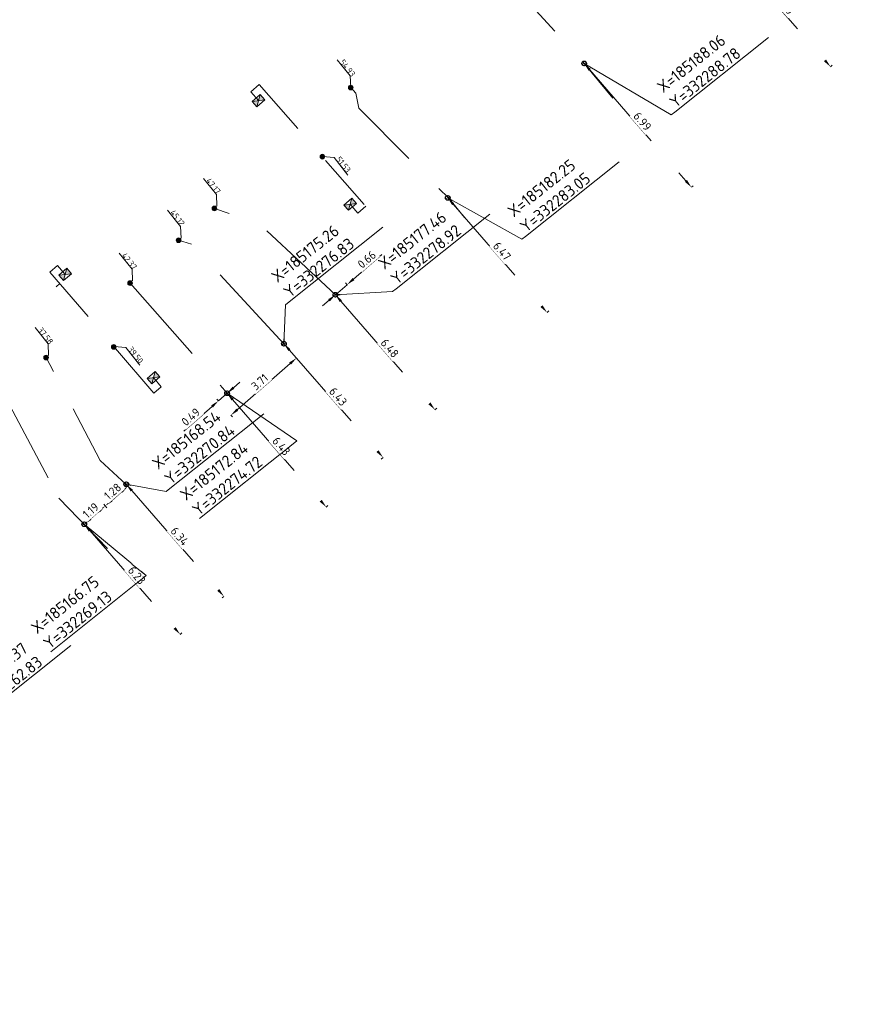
# Model space of a CAD drawing. Header units: inches. Extents: x 0 to 191500, y 0 to 342750.
# Tile 161 of 256: x 185164 to 185199, y 332249 to 332291. Entities that reach past the tile are written whole.
import ezdxf
from ezdxf import colors
from ezdxf.entities.mleader import LeaderData, LeaderLine
from ezdxf.math import Vec2, Vec3

# ---------------------------------------------------------------- set-up
doc = ezdxf.new("R2010")
doc.units = ezdxf.units.IN
doc.header["$MEASUREMENT"] = 0
doc.linetypes.add('RI-GWA_HUISAANSLUITING', pattern=[23, 4, -1.8, 2.6, -1.8, 4.6, -1.8, 4.6, -1.8])
doc.linetypes.add('RI-HWA_KOLKAANSLUITING', pattern=[4.3, 2.5, -1.8])
doc.layers.get('0').update_dxf_attribs({"lineweight": 20})
doc.layers.get('DefPoints').update_dxf_attribs({"lineweight": 20})
for name, color, linetype, lineweight in [('ECW', 150, 'Continuous', 20), ('N-WE-RI-GWA-MAATVOERING-T25', 30, 'RI-GWA_HUISAANSLUITING', 20), ('N-WE-RI-GWA_HUISAANSLUITING_PVC_160-G', 30, 'RI-GWA_HUISAANSLUITING', 20), ('N-WE-RI-GWA_RIOOLPUT_ONTSTOPPINGSPUT-G', 30, 'Continuous', 20), ('N-WE-RI-HWA-MAATVOERING-T25', 151, 'Continuous', 20), ('N-WE-RI-HWA_KOLK-S', 150, 'Continuous', 20), ('N-WE-RI-HWA_KOLKAANSLUITING_PVC_160-G', 150, 'RI-HWA_KOLKAANSLUITING', 20), ('N-WE-RI-INLAAT', 7, 'Continuous', 20), ('Tekst algemeen', 7, 'Continuous', 20)]:
    doc.layers.add(name, color=color, linetype=linetype, lineweight=lineweight)
doc.styles.add('NLCS-ISO-M100-T25', font='txt', dxfattribs={"height": 0.25})
doc.styles.add('NLCS-ISO-M200-T18', font='txt', dxfattribs={"height": 0.36})
doc.styles.add('NLCS-ISO-M200-T25', font='txt', dxfattribs={"height": 0.5})
doc.dimstyles.new('NLCS-M200-T18-PIJL_L2_H1', dxfattribs={"dimscale": 0.2, "dimtxt": 2.5, "dimasz": 1.8, "dimexe": 2, "dimexo": 2, "dimgap": 0.7, "dimtad": 1, "dimzin": 0, "dimdsep": 46, "dimtxsty": 'NLCS-ISO-M200-T18', "dimcen": 0, "dimdle": 2, "dimclrd": 256, "dimclre": 256, "dimclrt": 256, "dimadec": 1, "dimazin": 0, "dimtfac": 1, "dimtdec": 3, "dimtofl": 0, "dimtmove": 0, "dimatfit": 3, "dimfxl": 2, "dimfxlon": 1, "dimtfillclr": 256, "dimtolj": 1, "dimtzin": 0, "dimlwd": -1, "dimlwe": -1, "dimarcsym": 0})
doc.dimstyles.new('NLCS-M200-T25-OPENBOL_L0_H0', dxfattribs={"dimscale": 0.2, "dimtxt": 2.5, "dimasz": 1, "dimexe": 2, "dimexo": 0, "dimgap": 0.5, "dimtad": 1, "dimdec": 0, "dimzin": 0, "dimdsep": 46, "dimtxsty": 'NLCS-ISO-M200-T25', "dimblk": 'DOTBLANK', "dimcen": 2, "dimclrd": 256, "dimclre": 256, "dimclrt": 256, "dimadec": 0, "dimazin": 0, "dimtp": 1, "dimtm": 1, "dimtfac": 1, "dimtix": 1, "dimtofl": 0, "dimtmove": 1, "dimatfit": 3, "dimldrblk": 'DOTBLANK', "dimfxl": 1, "dimfxlon": 1, "dimtvp": 0.5, "dimtolj": 1, "dimtzin": 0, "dimlwd": -1, "dimlwe": -1, "dimarcsym": 0})
picture_1 = doc.add_image_def('image1.ecw', size_in_pixel=(220000, 285000))

# ---------------------------------------------------------------- blocks, each defined once
blk = doc.blocks.new('N-SRI-KOLK_STRAAT_450X300-SO')
h = blk.add_hatch(color=256)
h.dxf.hatch_style = 1
h.paths.add_polyline_path([(0, 0.75), (-1.125, 1.5), (-1.125, 0)])
h.paths.add_polyline_path([(1.125, 1.5), (0, 0.75), (1.125, 0)])
for p, q in [((-1.125, 0), (1.125, 1.5)), ((1.125, 0), (-1.125, 1.5))]:
    blk.add_line(p, q)
at = {"flags": 128}
blk.add_lwpolyline([(-1.125, 0), (1.125, 0), (1.125, 1.5), (-1.125, 1.5)], close=True, dxfattribs=at)
blk = doc.blocks.new('*D5092')
at = {"layer": 'DefPoints', "color": 0, "transparency": 16777216}
for p in [(185166.747, 332269.135, 68.17), (185170.838, 332264.441), (185170.838, 332264.441)]:
    blk.add_point(p, dxfattribs=at)
at = {"layer": 'N-WE-RI-GWA-MAATVOERING-T25', "transparency": 16777216}
for p, q in [((185166.822, 332269.2), (185166.822, 332269.201)), ((185166.983, 332268.863), (185170.601, 332264.713)), ((185170.838, 332264.441), (185170.913, 332264.507))]:
    blk.add_line(p, q, dxfattribs=at)
for points in [[(185167.028, 332268.903), (185166.938, 332268.824), (185166.747, 332269.135)], [(185170.646, 332264.752), (185170.556, 332264.673), (185170.838, 332264.441)]]:
    blk.add_solid(points, dxfattribs=at)
at = {"layer": 'N-WE-RI-GWA-MAATVOERING-T25', "transparency": 16777216, "insert": (185168.988, 332266.959), "char_height": 0.36, "attachment_point": 5, "rotation": 311.0762, "style": 'NLCS-ISO-M200-T18', "bg_fill": 3, "box_fill_scale": 1.25, "bg_fill_color": 256, "bg_fill_true_color": 13158600, "bg_fill_transparency": 0}
blk.add_mtext('\\A1;6.23', dxfattribs=at)
blk = doc.blocks.new('*D5093')
at = {"layer": 'N-WE-RI-GWA-MAATVOERING-T25', "transparency": 16777216}
for p, q in [((185167.646, 332269.919), (185167.581, 332269.994)), ((185167.018, 332269.371), (185167.375, 332269.682)), ((185166.812, 332269.06), (185166.812, 332269.059))]:
    blk.add_line(p, q, dxfattribs=at)
for points in [[(185167.335, 332269.728), (185167.414, 332269.637), (185167.646, 332269.919)], [(185166.979, 332269.417), (185167.057, 332269.326), (185166.747, 332269.135)]]:
    blk.add_solid(points, dxfattribs=at)
at = {"layer": 'N-WE-RI-GWA-MAATVOERING-T25', "transparency": 16777216, "insert": (185167.026, 332269.723), "char_height": 0.36, "attachment_point": 5, "rotation": 41.0724, "style": 'NLCS-ISO-M200-T18', "bg_fill": 3, "box_fill_scale": 1.25, "bg_fill_color": 256, "bg_fill_true_color": 13158600, "bg_fill_transparency": 0}
blk.add_mtext('\\A1;1.19', dxfattribs=at)
at = {"layer": 'DefPoints', "color": 0, "transparency": 16777216}
for p in [(185167.646, 332269.919), (185167.646, 332269.919), (185166.747, 332269.135, 68.17)]:
    blk.add_point(p, dxfattribs=at)
blk = doc.blocks.new('*D5094')
at = {"layer": 'DefPoints', "color": 0, "transparency": 16777216}
for p in [(185168.537, 332270.842), (185172.7, 332266.064), (185172.7, 332266.064)]:
    blk.add_point(p, dxfattribs=at)
at = {"layer": 'N-WE-RI-GWA-MAATVOERING-T25', "transparency": 16777216}
for p, q in [((185168.537, 332270.842), (185168.461, 332270.776)), ((185168.773, 332270.57), (185172.464, 332266.336)), ((185172.7, 332266.064), (185172.625, 332265.999))]:
    blk.add_line(p, q, dxfattribs=at)
for points in [[(185168.818, 332270.61), (185168.728, 332270.531), (185168.537, 332270.842)], [(185172.509, 332266.375), (185172.418, 332266.296), (185172.7, 332266.064)]]:
    blk.add_solid(points, dxfattribs=at)
at = {"layer": 'N-WE-RI-GWA-MAATVOERING-T25', "transparency": 16777216, "insert": (185170.814, 332268.624), "char_height": 0.36, "attachment_point": 5, "rotation": 311.0705, "style": 'NLCS-ISO-M200-T18', "bg_fill": 3, "box_fill_scale": 1.25, "bg_fill_color": 256, "bg_fill_true_color": 13158600, "bg_fill_transparency": 0}
blk.add_mtext('\\A1;6.34', dxfattribs=at)
blk = doc.blocks.new('*D5095')
at = {"layer": 'N-WE-RI-GWA-MAATVOERING-T25', "transparency": 16777216}
for p, q in [((185168.609, 332270.758), (185168.675, 332270.683)), ((185168.338, 332270.522), (185167.918, 332270.155)), ((185167.646, 332269.919), (185167.712, 332269.843))]:
    blk.add_line(p, q, dxfattribs=at)
for points in [[(185168.299, 332270.567), (185168.377, 332270.477), (185168.609, 332270.758)], [(185167.878, 332270.201), (185167.957, 332270.11), (185167.646, 332269.919)]]:
    blk.add_solid(points, dxfattribs=at)
at = {"layer": 'N-WE-RI-GWA-MAATVOERING-T25', "transparency": 16777216, "insert": (185167.957, 332270.535), "char_height": 0.36, "attachment_point": 5, "rotation": 41.0724, "style": 'NLCS-ISO-M200-T18', "bg_fill": 3, "box_fill_scale": 1.25, "bg_fill_color": 256, "bg_fill_true_color": 13158600, "bg_fill_transparency": 0}
blk.add_mtext('\\A1;1.28', dxfattribs=at)
at = {"layer": 'DefPoints', "color": 0, "transparency": 16777216}
for p in [(185168.537, 332270.842), (185167.573, 332270.002), (185167.646, 332269.919)]:
    blk.add_point(p, dxfattribs=at)
blk = doc.blocks.new('*D5096')
at = {"layer": 'DefPoints', "color": 0, "transparency": 16777216}
for p in [(185172.84, 332274.718), (185177.066, 332269.869), (185177.066, 332269.869)]:
    blk.add_point(p, dxfattribs=at)
at = {"layer": 'N-WE-RI-GWA-MAATVOERING-T25', "transparency": 16777216}
for p, q in [((185172.84, 332274.718), (185172.915, 332274.784)), ((185173.076, 332274.447), (185176.829, 332270.14)), ((185177.066, 332269.869), (185177.141, 332269.934))]:
    blk.add_line(p, q, dxfattribs=at)
for points in [[(185173.121, 332274.487), (185173.031, 332274.408), (185172.84, 332274.718)], [(185176.875, 332270.18), (185176.784, 332270.101), (185177.066, 332269.869)]]:
    blk.add_solid(points, dxfattribs=at)
at = {"layer": 'N-WE-RI-GWA-MAATVOERING-T25', "transparency": 16777216, "insert": (185175.149, 332272.464), "char_height": 0.36, "attachment_point": 5, "rotation": 311.0705, "style": 'NLCS-ISO-M200-T18', "bg_fill": 3, "box_fill_scale": 1.25, "bg_fill_color": 256, "bg_fill_true_color": 13158600, "bg_fill_transparency": 0}
blk.add_mtext('\\A1;6.43', dxfattribs=at)
blk = doc.blocks.new('*D5097')
at = {"layer": 'DefPoints', "color": 0, "transparency": 16777216}
for p in [(185172.47, 332274.396), (185172.47, 332274.396), (185172.84, 332274.718)]:
    blk.add_point(p, dxfattribs=at)
at = {"layer": 'N-WE-RI-GWA-MAATVOERING-T25', "transparency": 16777216}
for p, q in [((185173.111, 332274.955), (185173.382, 332275.192)), ((185172.84, 332274.718), (185172.774, 332274.794)), ((185172.47, 332274.396), (185172.404, 332274.471)), ((185172.84, 332274.718), (185172.47, 332274.396)), ((185172.198, 332274.159), (185170.993, 332273.107))]:
    blk.add_line(p, q, dxfattribs=at)
for points in [[(185173.071, 332275), (185173.15, 332274.91), (185172.84, 332274.718)], [(185172.159, 332274.204), (185172.238, 332274.114), (185172.47, 332274.396)]]:
    blk.add_solid(points, dxfattribs=at)
at = {"layer": 'N-WE-RI-GWA-MAATVOERING-T25', "transparency": 16777216, "insert": (185171.289, 332273.71), "char_height": 0.36, "attachment_point": 5, "rotation": 41.1215, "style": 'NLCS-ISO-M200-T18', "bg_fill": 3, "box_fill_scale": 1.25, "bg_fill_color": 256, "bg_fill_true_color": 13158600, "bg_fill_transparency": 0}
blk.add_mtext('\\A1;0.49', dxfattribs=at)
blk = doc.blocks.new('*D5098')
at = {"layer": 'DefPoints', "color": 0, "transparency": 16777216}
for p in [(185177.457, 332278.916), (185181.702, 332274.018), (185181.702, 332274.018)]:
    blk.add_point(p, dxfattribs=at)
at = {"layer": 'N-WE-RI-GWA-MAATVOERING-T25', "transparency": 16777216}
for p, q in [((185177.457, 332278.916), (185177.532, 332278.982)), ((185177.693, 332278.644), (185181.466, 332274.29)), ((185181.702, 332274.018), (185181.777, 332274.084))]:
    blk.add_line(p, q, dxfattribs=at)
for points in [[(185177.738, 332278.684), (185177.647, 332278.605), (185177.457, 332278.916)], [(185181.511, 332274.329), (185181.421, 332274.251), (185181.702, 332274.018)]]:
    blk.add_solid(points, dxfattribs=at)
at = {"layer": 'N-WE-RI-GWA-MAATVOERING-T25', "transparency": 16777216, "insert": (185179.776, 332276.638), "char_height": 0.36, "attachment_point": 5, "rotation": 310.9122, "style": 'NLCS-ISO-M200-T18', "bg_fill": 3, "box_fill_scale": 1.25, "bg_fill_color": 256, "bg_fill_true_color": 13158600, "bg_fill_transparency": 0}
blk.add_mtext('\\A1;6.48', dxfattribs=at)
blk = doc.blocks.new('*D5099')
at = {"layer": 'DefPoints', "color": 0, "transparency": 16777216}
for p in [(185177.953, 332279.347), (185177.953, 332279.347), (185177.457, 332278.916)]:
    blk.add_point(p, dxfattribs=at)
at = {"layer": 'N-WE-RI-GWA-MAATVOERING-T25', "transparency": 16777216}
for p, q in [((185178.225, 332279.583), (185179.434, 332280.631)), ((185177.953, 332279.347), (185177.888, 332279.423)), ((185177.457, 332278.916), (185177.953, 332279.347)), ((185177.185, 332278.681), (185176.913, 332278.445)), ((185177.457, 332278.916), (185177.522, 332278.841))]:
    blk.add_line(p, q, dxfattribs=at)
for points in [[(185178.186, 332279.628), (185178.265, 332279.538), (185177.953, 332279.347)], [(185177.145, 332278.726), (185177.224, 332278.635), (185177.457, 332278.916)]]:
    blk.add_solid(points, dxfattribs=at)
at = {"layer": 'N-WE-RI-GWA-MAATVOERING-T25', "transparency": 16777216, "insert": (185178.795, 332280.421), "char_height": 0.36, "attachment_point": 5, "rotation": 40.9307, "style": 'NLCS-ISO-M200-T18', "bg_fill": 3, "box_fill_scale": 1.25, "bg_fill_color": 256, "bg_fill_true_color": 13158600, "bg_fill_transparency": 0}
blk.add_mtext('\\A1;0.66', dxfattribs=at)
blk = doc.blocks.new('*D5100')
at = {"layer": 'DefPoints', "color": 0, "transparency": 16777216}
for p in [(185175.262, 332276.832), (185179.49, 332271.981), (185179.49, 332271.981)]:
    blk.add_point(p, dxfattribs=at)
at = {"layer": 'N-WE-RI-GWA-MAATVOERING-T25', "transparency": 16777216}
for p, q in [((185175.262, 332276.832), (185175.187, 332276.767)), ((185175.499, 332276.561), (185179.253, 332272.252)), ((185179.49, 332271.981), (185179.414, 332271.915))]:
    blk.add_line(p, q, dxfattribs=at)
for points in [[(185175.544, 332276.6), (185175.453, 332276.521), (185175.262, 332276.832)], [(185179.298, 332272.292), (185179.208, 332272.213), (185179.49, 332271.981)]]:
    blk.add_solid(points, dxfattribs=at)
at = {"layer": 'N-WE-RI-GWA-MAATVOERING-T25', "transparency": 16777216, "insert": (185177.572, 332274.577), "char_height": 0.36, "attachment_point": 5, "rotation": 311.0705, "style": 'NLCS-ISO-M200-T18', "bg_fill": 3, "box_fill_scale": 1.25, "bg_fill_color": 256, "bg_fill_true_color": 13158600, "bg_fill_transparency": 0}
blk.add_mtext('\\A1;6.43', dxfattribs=at)
blk = doc.blocks.new('*D5101')
at = {"layer": 'DefPoints', "color": 0, "transparency": 16777216}
for p in [(185175.262, 332276.832), (185172.47, 332274.395), (185173.004, 332273.784)]:
    blk.add_point(p, dxfattribs=at)
at = {"layer": 'N-WE-RI-GWA-MAATVOERING-T25', "transparency": 16777216}
for p, q in [((185175.796, 332276.221), (185175.862, 332276.146)), ((185175.525, 332275.984), (185173.275, 332274.02)), ((185173.004, 332273.784), (185173.07, 332273.708))]:
    blk.add_line(p, q, dxfattribs=at)
for points in [[(185175.485, 332276.029), (185175.564, 332275.939), (185175.796, 332276.221)], [(185173.236, 332274.065), (185173.315, 332273.975), (185173.004, 332273.784)]]:
    blk.add_solid(points, dxfattribs=at)
at = {"layer": 'N-WE-RI-GWA-MAATVOERING-T25', "transparency": 16777216, "insert": (185174.229, 332275.198), "char_height": 0.36, "attachment_point": 5, "rotation": 41.1215, "style": 'NLCS-ISO-M200-T18', "bg_fill": 3, "box_fill_scale": 1.25, "bg_fill_color": 256, "bg_fill_true_color": 13158600, "bg_fill_transparency": 0}
blk.add_mtext('\\A1;3.71', dxfattribs=at)
blk = doc.blocks.new('*D5102')
at = {"layer": 'DefPoints', "color": 0, "transparency": 16777216}
for p in [(185182.247, 332283.047, -0.509), (185186.482, 332278.161), (185186.482, 332278.161)]:
    blk.add_point(p, dxfattribs=at)
at = {"layer": 'N-WE-RI-GWA-MAATVOERING-T25', "transparency": 16777216}
for p, q in [((185182.308, 332283.1), (185182.322, 332283.113)), ((185182.483, 332282.775), (185186.246, 332278.433)), ((185186.482, 332278.161), (185186.557, 332278.226))]:
    blk.add_line(p, q, dxfattribs=at)
for points in [[(185182.528, 332282.815), (185182.437, 332282.736), (185182.247, 332283.047)], [(185186.291, 332278.472), (185186.201, 332278.393), (185186.482, 332278.161)]]:
    blk.add_solid(points, dxfattribs=at)
at = {"layer": 'N-WE-RI-GWA-MAATVOERING-T25', "transparency": 16777216, "insert": (185184.561, 332280.774), "char_height": 0.36, "attachment_point": 5, "rotation": 310.9122, "style": 'NLCS-ISO-M200-T18', "bg_fill": 3, "box_fill_scale": 1.25, "bg_fill_color": 256, "bg_fill_true_color": 13158600, "bg_fill_transparency": 0}
blk.add_mtext('\\A1;6.47', dxfattribs=at)
blk = doc.blocks.new('*D5105')
at = {"layer": 'DefPoints', "color": 0, "transparency": 16777216}
for p in [(185188.065, 332288.776, 64.78), (185192.64, 332283.498), (185192.64, 332283.498)]:
    blk.add_point(p, dxfattribs=at)
at = {"layer": 'N-WE-RI-GWA-MAATVOERING-T25', "transparency": 16777216}
for p, q in [((185188.14, 332288.841), (185188.141, 332288.841)), ((185188.301, 332288.504), (185192.404, 332283.77)), ((185192.64, 332283.498), (185192.716, 332283.563))]:
    blk.add_line(p, q, dxfattribs=at)
for points in [[(185188.346, 332288.543), (185188.255, 332288.465), (185188.065, 332288.776)], [(185192.45, 332283.809), (185192.359, 332283.73), (185192.64, 332283.498)]]:
    blk.add_solid(points, dxfattribs=at)
at = {"layer": 'N-WE-RI-GWA-MAATVOERING-T25', "transparency": 16777216, "insert": (185190.549, 332286.307), "char_height": 0.36, "attachment_point": 5, "rotation": 310.9187, "style": 'NLCS-ISO-M200-T18', "bg_fill": 3, "box_fill_scale": 1.25, "bg_fill_color": 256, "bg_fill_true_color": 13158600, "bg_fill_transparency": 0}
blk.add_mtext('\\A1;6.99', dxfattribs=at)
blk = doc.blocks.new('*D5106')
at = {"layer": 'DefPoints', "color": 0, "transparency": 16777216}
for p in [(185194.312, 332293.547), (185198.569, 332288.636), (185198.569, 332288.636)]:
    blk.add_point(p, dxfattribs=at)
at = {"layer": 'N-WE-RI-GWA-MAATVOERING-T25', "transparency": 16777216}
for p, q in [((185194.312, 332293.547), (185194.388, 332293.613)), ((185194.548, 332293.275), (185198.333, 332288.908)), ((185198.569, 332288.636), (185198.644, 332288.702))]:
    blk.add_line(p, q, dxfattribs=at)
for points in [[(185194.593, 332293.314), (185194.503, 332293.236), (185194.312, 332293.547)], [(185198.378, 332288.948), (185198.288, 332288.869), (185198.569, 332288.636)]]:
    blk.add_solid(points, dxfattribs=at)
at = {"layer": 'N-WE-RI-GWA-MAATVOERING-T25', "transparency": 16777216, "insert": (185196.637, 332291.262), "char_height": 0.36, "attachment_point": 5, "rotation": 310.9187, "style": 'NLCS-ISO-M200-T18', "bg_fill": 3, "box_fill_scale": 1.25, "bg_fill_color": 256, "bg_fill_true_color": 13158600, "bg_fill_transparency": 0}
blk.add_mtext('\\A1;6.50', dxfattribs=at)
blk = doc.blocks.new('_DotBlank')
at = {"color": 0, "linetype": 'ByBlock', "lineweight": -2}
blk.add_line((-0.5, 0), (-1, 0), dxfattribs=at)
blk.add_circle((0, 0), 0.5, dxfattribs=at)
blk = doc.blocks.new('A$C2C270354')
h = blk.add_hatch(color=256)
h.dxf.hatch_style = 1
edge = h.paths.add_edge_path()
edge.add_arc((0, 0), 0.1, 0, 360)
blk.add_circle((0, 0), 0.1)

msp = doc.modelspace()

# ---------------------------------------------------------------- linework, layer by layer
at = {"layer": 'N-WE-RI-GWA-MAATVOERING-T25', "flags": 128}
for points, elevation in [([(185178.11152, 332287.74479), (185178.0878, 332288.24344), (185177.53952, 332288.93119)], 64.905), ([(185165.22992, 332276.33296), (185165.2062, 332276.8316), (185164.65792, 332277.51935)], 68.17)]:
    msp.add_lwpolyline(points, dxfattribs=dict(at, elevation=elevation))
for points in [[(185172.40667, 332282.691), (185172.38296, 332283.18965), (185171.83468, 332283.87739)], [(185170.87568, 332281.33466), (185170.85196, 332281.8333), (185170.30368, 332282.52105)], [(185168.81073, 332279.50527), (185168.78701, 332280.00392), (185168.23873, 332280.69167)]]:
    msp.add_lwpolyline(points, dxfattribs=at)
at = {"layer": 'N-WE-RI-GWA_HUISAANSLUITING_PVC_160-G', "flags": 128}
for points, elevation in [([(185184.12625, 332293.11478), (185188.065, 332288.776), (185189.281, 332287.294)], 64.78), ([(185178.1114, 332287.74737), (185178.327, 332287.504), (185178.458, 332286.866), (185182.274, 332283.043), (185182.962, 332282.208)], 64.905), ([(185168.539, 332270.829), (185167.426, 332271.85), (185165.1236, 332276.2412)], 68.17), ([(185163.32636, 332274.64899), (185165.66081, 332270.25291)], 68.17), ([(185167.74627, 332268.10563), (185165.66081, 332270.25291)], 68.17)]:
    msp.add_lwpolyline(points, dxfattribs=dict(at, elevation=elevation))
for points in [[(185177.45678, 332278.91646), (185174.19051, 332281.96037), (185172.30035, 332282.59924)], [(185175.26212, 332276.83227), (185171.32421, 332281.07822), (185170.76936, 332281.2429)], [(185168.70441, 332279.41352), (185172.83951, 332274.7185)]]:
    msp.add_lwpolyline(points, dxfattribs=at)
at = {"layer": 'N-WE-RI-HWA-MAATVOERING-T25', "flags": 128}
for points, elevation in [([(185176.90152, 332284.80362), (185177.40479, 332284.77005), (185177.99358, 332284.0173)], 65.63), ([(185168.01984, 332276.7063), (185168.52311, 332276.67274), (185169.1119, 332275.91999)], 65.635)]:
    msp.add_lwpolyline(points, dxfattribs=dict(at, elevation=elevation))
at = {"layer": 'N-WE-RI-HWA_KOLKAANSLUITING_PVC_160-G'}
msp.add_line((185165.28406, 332279.8861, 65.635), (185169.7119, 332274.72079, 65.635), dxfattribs=at)
at = {"layer": 'N-WE-RI-HWA_KOLKAANSLUITING_PVC_160-G', "flags": 128}
for points, elevation in [([(185174.18242, 332287.19044), (185173.85093, 332287.56476), (185174.20503, 332287.87846)], 64.905), ([(185174.20503, 332287.87846), (185178.75172, 332282.69382)], 65.63), ([(185165.70633, 332279.39473), (185165.55488, 332279.26168)], 65.635)]:
    msp.add_lwpolyline(points, dxfattribs=dict(at, elevation=elevation))
for points in [[(185178.08916, 332282.77782), (185178.4189, 332282.40195), (185178.75172, 332282.69382)], [(185169.70595, 332275.38869), (185170.03154, 332274.99499), (185169.7119, 332274.72079)]]:
    msp.add_lwpolyline(points, dxfattribs=at)
at = {"layer": 'N-WE-RI-HWA_KOLKAANSLUITING_PVC_160-G', "elevation": 65.635}
msp.add_lwpolyline([(185165.93426, 332279.78481), (185165.61373, 332280.16856), (185165.28406, 332279.8861)], dxfattribs=at)

# ---------------------------------------------------------------- block references
at = {"layer": 'N-WE-RI-HWA_KOLK-S'}
for p, xscale, yscale, zscale, rotation in [((185174.28186, 332287.07814, 64.905), -0.2, 0.2, 0.2, 41.52712804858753), ((185177.99024, 332282.89058), 0.2, 0.2, 0.2, 221.2599999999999), ((185166.03041, 332279.66969, 65.635), 0.2000000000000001, 0.2000000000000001, 0.2000000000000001, 39.87014294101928), ((185169.60676, 332275.50122, 64.905), -0.2, 0.2, 0.2, 221.3935640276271)]:
    msp.add_blockref('N-SRI-KOLK_STRAAT_450X300-SO', p, dxfattribs=dict(at, xscale=xscale, yscale=yscale, zscale=zscale, rotation=rotation))
at = {"layer": 'N-WE-RI-INLAAT', "rotation": 0.06357443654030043}
for p in [(185178.1114, 332287.74737, 64.905), (185176.90152, 332284.80362, 65.63), (185172.30035, 332282.59924), (185170.76936, 332281.2429), (185168.70441, 332279.41352), (185168.00669, 332276.69467, 65.635), (185165.1236, 332276.2412, 68.17)]:
    msp.add_blockref('A$C2C270354', p, dxfattribs=at)

# ---------------------------------------------------------------- texts
at = {"layer": 'N-WE-RI-GWA-MAATVOERING-T25', "style": 'NLCS-ISO-M100-T25'}
for s, p in [('54.93', (185177.6268, 332288.82172, 64.905)), ('47.17', (185171.92195, 332283.76792)), ('45.12', (185170.39096, 332282.41158)), ('42.37', (185168.326, 332280.5822)), ('37.58', (185164.74519, 332277.40988, 68.17))]:
    msp.add_text(s, height=0.25, rotation=308.56, dxfattribs=at).set_placement(p)
at = {"layer": 'N-WE-RI-HWA-MAATVOERING-T25', "style": 'NLCS-ISO-M100-T25'}
for s, p in [('51.53', (185177.47171, 332284.68467, 63.134)), ('39.50', (185168.59002, 332276.58736, 63.139))]:
    msp.add_text(s, height=0.25, rotation=308.56, dxfattribs=at).set_placement(p)
at = {"layer": 'Tekst algemeen', "insert": (185162.21093, 332260.93681, 67.413), "char_height": 0.5, "attachment_point": 7, "rotation": 38.562171, "style": 'NLCS-ISO-M200-T25'}
msp.add_mtext('X=185159.37\\PY=332262.83', dxfattribs=at)

# ---------------------------------------------------------------- pictures from other files: only their frames are drawn
at = {"layer": 'ECW'}
image = msp.add_image(picture_1, insert=(180500, 328500), size_in_units=(11000, 14250), dxfattribs=at)
image.dxf.flags = 7

# ---------------------------------------------------------------- leaders
at = {"layer": 'Tekst algemeen', "annotation_type": 0, "has_hookline": 1, "hookline_direction": 0, "text_width": 5, "horizontal_direction": (0.781932, 0.623363, 0)}
msp.add_leader([(185159.366, 332262.829, 67.413), (185162.03869, 332260.67161, 67.413), (185162.19508, 332260.79628, 67.413)], dimstyle='NLCS-M200-T25-OPENBOL_L0_H0', dxfattribs=at)

# ---------------------------------------------------------------- next in the draw order: dimensions: what is measured, and where the dimension line sits
at = {"layer": 'N-WE-RI-GWA-MAATVOERING-T25'}
for p1, p2, picture, middle in [((185194.31216, 332293.54702), (185198.56869, 332288.63638), '*D5106', (185196.63689, 332291.262)), ((185188.065, 332288.776, 64.78), (185192.64028, 332283.49764), '*D5105', (185190.54911, 332286.30712)), ((185182.24678, 332283.04746, -0.509), (185186.48176, 332278.16057), '*D5102', (185184.56075, 332280.77429)), ((185177.45678, 332278.91646), (185181.70166, 332274.01814), '*D5098', (185179.77571, 332276.63758)), ((185166.74667, 332269.13486, 68.17), (185170.83777, 332264.44121), '*D5092', (185168.98821, 332266.95887))]:
    dim = msp.add_aligned_dim(p1=p1, p2=p2, distance=0, dimstyle='NLCS-M200-T18-PIJL_L2_H1', override={"dimexe": 0.5, "dimgap": 0.4, "dimdle": 0.5, "dimtofl": 1, "dimtmove": 0, "dimfxl": 0, "dimtfill": 1}, dxfattribs=at)
    dim.commit()
    dim.dimension.update_dxf_attribs({"geometry": picture, "text_midpoint": middle})

# ---------------------------------------------------------------- next in the draw order: linework, layer by layer
at = {"layer": 'N-WE-RI-GWA_RIOOLPUT_ONTSTOPPINGSPUT-G'}
for p, q in [((185188.15513, 332288.81933, 64.78), (185187.97487, 332288.73267, 64.78)), ((185188.02167, 332288.86613, 64.78), (185188.10833, 332288.68587, 64.78)), ((185182.3369, 332283.09079, -0.509), (185182.15665, 332283.00414, -0.509)), ((185182.20345, 332283.13759, -0.509), (185182.29011, 332282.95734, -0.509))]:
    msp.add_line(p, q, dxfattribs=at)
for centre in [(185188.065, 332288.776, 64.78), (185182.24678, 332283.04746, -0.509)]:
    msp.add_circle(centre, 0.1, dxfattribs=at)

# ---------------------------------------------------------------- next in the draw order: texts
at = {"layer": 'Tekst algemeen', "char_height": 0.5, "attachment_point": 7, "rotation": 38.562171, "style": 'NLCS-ISO-M200-T25'}
for s, insert in [('X=185188.06\\PY=332288.78', (185191.95179, 332286.847)), ('X=185182.25\\PY=332283.05', (185185.5793, 332281.54537)), ('X=185166.75\\PY=332269.13', (185165.25574, 332263.77977))]:
    msp.add_mtext(s, dxfattribs=dict(at, insert=insert))

# ---------------------------------------------------------------- next in the draw order: dimensions: what is measured, and where the dimension line sits
at = {"layer": 'N-WE-RI-GWA-MAATVOERING-T25'}
dim = msp.add_linear_dim(base=(185177.95339, 332279.34711), p1=(185177.45678, 332278.91646), p2=(185177.95339, 332279.34711), angle=40.930742, dimstyle='NLCS-M200-T18-PIJL_L2_H1', override={"dimexe": 0.5, "dimgap": 0.4, "dimdle": 0.5, "dimtofl": 1, "dimfxl": 0, "dimtfill": 1}, dxfattribs=at)
dim.commit()
dim.dimension.update_dxf_attribs({"geometry": '*D5099', "text_midpoint": (185178.96576, 332280.22501), "dimtype": 161})
for p1, p2, picture, middle in [((185168.53669, 332270.84183), (185172.70008, 332266.06427), '*D5094', (185170.8144, 332268.62387)), ((185166.74667, 332269.13486, 68.17), (185167.64626, 332269.91887), '*D5093', (185167.02564, 332269.72287))]:
    dim = msp.add_aligned_dim(p1=p1, p2=p2, distance=0, dimstyle='NLCS-M200-T18-PIJL_L2_H1', override={"dimexe": 0.5, "dimgap": 0.4, "dimdle": 0.5, "dimtofl": 1, "dimtmove": 0, "dimfxl": 0, "dimtfill": 1}, dxfattribs=at)
    dim.commit()
    dim.dimension.update_dxf_attribs({"geometry": picture, "text_midpoint": middle})

# ---------------------------------------------------------------- next in the draw order: leaders
at = {"layer": 'Tekst algemeen', "annotation_type": 0, "has_hookline": 1, "hookline_direction": 0, "text_width": 5, "horizontal_direction": (0.781932, 0.623363, 0)}
for points in [[(185188.065, 332288.776), (185191.77955, 332286.5818), (185191.93594, 332286.70647)], [(185182.24678, 332283.04746), (185185.40706, 332281.28017), (185185.56345, 332281.40484)]]:
    msp.add_leader(points, dimstyle='NLCS-M200-T25-OPENBOL_L0_H0', dxfattribs=at)

# ---------------------------------------------------------------- next in the draw order: linework, layer by layer
at = {"layer": 'N-WE-RI-GWA_RIOOLPUT_ONTSTOPPINGSPUT-G'}
for p, q in [((185177.5469, 332278.95979), (185177.36665, 332278.87314)), ((185177.41345, 332279.00659), (185177.50011, 332278.82634)), ((185166.83679, 332269.17819, 68.17), (185166.65654, 332269.09154, 68.17)), ((185166.70334, 332269.22499, 68.17), (185166.78999, 332269.04474, 68.17))]:
    msp.add_line(p, q, dxfattribs=at)
for centre in [(185177.45678, 332278.91646), (185166.74667, 332269.13486, 68.17)]:
    msp.add_circle(centre, 0.1, dxfattribs=at)

# ---------------------------------------------------------------- next in the draw order: texts
at = {"layer": 'Tekst algemeen', "char_height": 0.5, "attachment_point": 7, "rotation": 38.562171, "style": 'NLCS-ISO-M200-T25'}
for s, insert in [('X=185177.46\\PY=332278.92', (185180.06523, 332279.3177)), ('X=185175.26\\PY=332276.83', (185175.50315, 332278.75459))]:
    msp.add_mtext(s, dxfattribs=dict(at, insert=insert))

# ---------------------------------------------------------------- next in the draw order: dimensions: what is measured, and where the dimension line sits
at = {"layer": 'N-WE-RI-GWA-MAATVOERING-T25'}
dim = msp.add_aligned_dim(p1=(185172.83951, 332274.7185), p2=(185177.0658, 332269.86877), distance=0, dimstyle='NLCS-M200-T18-PIJL_L2_H1', override={"dimexe": 0.5, "dimgap": 0.4, "dimdle": 0.5, "dimtofl": 1, "dimtmove": 0, "dimfxl": 0, "dimtfill": 1}, dxfattribs=at)
dim.commit()
dim.dimension.update_dxf_attribs({"geometry": '*D5096', "text_midpoint": (185175.14867, 332272.46445)})
dim = msp.add_linear_dim(base=(185167.64626, 332269.91887), p1=(185168.53669, 332270.84183), p2=(185167.57347, 332270.00238), angle=221.072423, dimstyle='NLCS-M200-T18-PIJL_L2_H1', override={"dimexe": 0.5, "dimgap": 0.4, "dimdle": 0.5, "dimtofl": 1, "dimtmove": 0, "dimfxl": 0, "dimtfill": 1}, dxfattribs=at)
dim.commit()
dim.dimension.update_dxf_attribs({"geometry": '*D5095', "text_midpoint": (185168.12786, 332270.33859), "dimtype": 161})

# ---------------------------------------------------------------- next in the draw order: leaders
at = {"layer": 'Tekst algemeen', "annotation_type": 0, "has_hookline": 1, "horizontal_direction": (0.781932, 0.623363, 0)}
for points, hookline_direction, text_width in [([(185177.45678, 332278.91646), (185179.89299, 332279.0525), (185180.04937, 332279.17717)], 0, 5), ([(185166.74667, 332269.13486), (185169.38785, 332266.94604), (185169.23146, 332266.82136)], 1, 4.90476)]:
    msp.add_leader(points, dimstyle='NLCS-M200-T25-OPENBOL_L0_H0', dxfattribs=dict(at, hookline_direction=hookline_direction, text_width=text_width))

# ---------------------------------------------------------------- next in the draw order: linework, layer by layer
at = {"layer": 'N-WE-RI-GWA_RIOOLPUT_ONTSTOPPINGSPUT-G'}
for p, q in [((185168.62681, 332270.88515), (185168.44656, 332270.7985)), ((185168.49336, 332270.93195), (185168.58001, 332270.7517))]:
    msp.add_line(p, q, dxfattribs=at)
msp.add_circle((185168.53669, 332270.84183), 0.1, dxfattribs=at)

# ---------------------------------------------------------------- next in the draw order: dimensions: what is measured, and where the dimension line sits
at = {"layer": 'N-WE-RI-GWA-MAATVOERING-T25'}
dim = msp.add_aligned_dim(p1=(185175.26212, 332276.83227), p2=(185179.48969, 332271.98107), distance=0, dimstyle='NLCS-M200-T18-PIJL_L2_H1', override={"dimexe": 0.5, "dimgap": 0.4, "dimdle": 0.5, "dimtofl": 1, "dimtmove": 0, "dimfxl": 0, "dimtfill": 1}, dxfattribs=at)
dim.commit()
dim.dimension.update_dxf_attribs({"geometry": '*D5100', "text_midpoint": (185177.57192, 332274.57749)})
dim = msp.add_linear_dim(base=(185172.46969, 332274.39563), p1=(185172.83951, 332274.7185), p2=(185172.46969, 332274.39563), angle=221.121475, dimstyle='NLCS-M200-T18-PIJL_L2_H1', override={"dimexe": 0.5, "dimgap": 0.4, "dimdle": 0.5, "dimtofl": 1, "dimtmove": 0, "dimfxl": 0, "dimtfill": 1}, dxfattribs=at)
dim.commit()
dim.dimension.update_dxf_attribs({"geometry": '*D5097', "text_midpoint": (185171.46024, 332273.51437), "dimtype": 161})

# ---------------------------------------------------------------- next in the draw order: texts
at = {"layer": 'Tekst algemeen', "insert": (185171.60706, 332269.46671), "char_height": 0.5, "attachment_point": 7, "rotation": 38.562171, "style": 'NLCS-ISO-M200-T25'}
msp.add_mtext('X=185172.84\\PY=332274.72', dxfattribs=at)

# ---------------------------------------------------------------- next in the draw order: dimensions: what is measured, and where the dimension line sits
at = {"layer": 'N-WE-RI-GWA-MAATVOERING-T25'}
dim = msp.add_aligned_dim(p1=(185175.26212, 332276.83227), p2=(185172.47028, 332274.39495), distance=0.81163, dimstyle='NLCS-M200-T18-PIJL_L2_H1', override={"dimexe": 0.5, "dimgap": 0.4, "dimdle": 0.5, "dimtofl": 1, "dimtmove": 0, "dimfxl": 0, "dimtfill": 1}, dxfattribs=at)
dim.commit()
dim.dimension.update_dxf_attribs({"geometry": '*D5101', "text_midpoint": (185174.22898, 332275.19806)})

# ---------------------------------------------------------------- next in the draw order: linework, layer by layer
at = {"layer": 'N-WE-RI-GWA_RIOOLPUT_ONTSTOPPINGSPUT-G'}
for p, q in [((185175.35225, 332276.8756), (185175.172, 332276.78894)), ((185175.21879, 332276.9224), (185175.30545, 332276.74214)), ((185172.92964, 332274.76182), (185172.74939, 332274.67517)), ((185172.79618, 332274.80862), (185172.88284, 332274.62837))]:
    msp.add_line(p, q, dxfattribs=at)
for centre in [(185175.26212, 332276.83227), (185172.83951, 332274.7185)]:
    msp.add_circle(centre, 0.1, dxfattribs=at)

# ---------------------------------------------------------------- next in the draw order: texts
at = {"layer": 'Tekst algemeen', "insert": (185170.4181, 332270.79459), "char_height": 0.5, "attachment_point": 7, "rotation": 38.562171, "style": 'NLCS-ISO-M200-T25'}
msp.add_mtext('X=185168.54\\PY=332270.84', dxfattribs=at)

# ---------------------------------------------------------------- next in the draw order: leaders
at = {"layer": 'Tekst algemeen', "annotation_type": 0, "has_hookline": 1, "horizontal_direction": (0.781932, 0.623363, 0)}
for points, hookline_direction, text_width in [([(185175.26212, 332276.83227), (185175.3309, 332278.48939), (185175.48729, 332278.61406)], 0, 5), ([(185172.83951, 332274.7185), (185175.81364, 332272.69234), (185175.65725, 332272.56767)], 1, 5), ([(185168.53669, 332270.84183), (185170.24586, 332270.52939), (185170.40224, 332270.65406)], 0, 5.02381)]:
    msp.add_leader(points, dimstyle='NLCS-M200-T25-OPENBOL_L0_H0', dxfattribs=dict(at, hookline_direction=hookline_direction, text_width=text_width))
at = {"layer": 'Tekst algemeen'}
ml = msp.add_multileader_mtext('Standard', dxfattribs=at)
ml.set_content('Grindkoffer', color=256)
ml.set_leader_properties()
ml.build(insert=Vec2(0, 0))
ml.multileader.update_dxf_attribs({"text_right_attachment_type": 6, "dogleg_length": 0.2, "arrow_head_size": 5})
ctx = ml.context
ctx.base_point, ctx.char_height, ctx.arrow_head_size, ctx.landing_gap_size, ctx.plane_origin, ctx.plane_x_axis, ctx.plane_y_axis = Vec3(185789.34017, 332982.33236), 0.5, 5, 0.2, Vec3(185787.00548, 332984.05412), Vec3(0.99520618, 0.0977991), Vec3(-0.0977991, 0.99520618)
ctx.right_attachment = 6
notes = []
notes.append((ctx, [(0, (0, 0, 0), (0, 0), (1, 0), 1, [])]))
ctx.mtext.insert, ctx.mtext.text_direction, ctx.mtext.rotation, ctx.mtext.flow_direction = Vec3(185789.51476, 332982.60072), Vec3(0.99520618, 0.0977991), 0.09795567, 5
for ctx, leaders in notes:
    for number, flags, end, landing, length, lines in leaders:
        leader = LeaderData()
        leader.index, (leader.has_last_leader_line, leader.has_dogleg_vector, leader.attachment_direction) = number, flags
        leader.last_leader_point, leader.dogleg_vector, leader.dogleg_length = Vec3(end), Vec3(landing), length
        for number, points, colour, breaks in lines:
            line = LeaderLine()
            line.index, line.vertices, line.color, line.breaks = number, Vec3.list(points), colors.encode_raw_color(colour), breaks
            leader.lines.append(line)
        ctx.leaders.append(leader)

doc.saveas('drawing.dxf')
